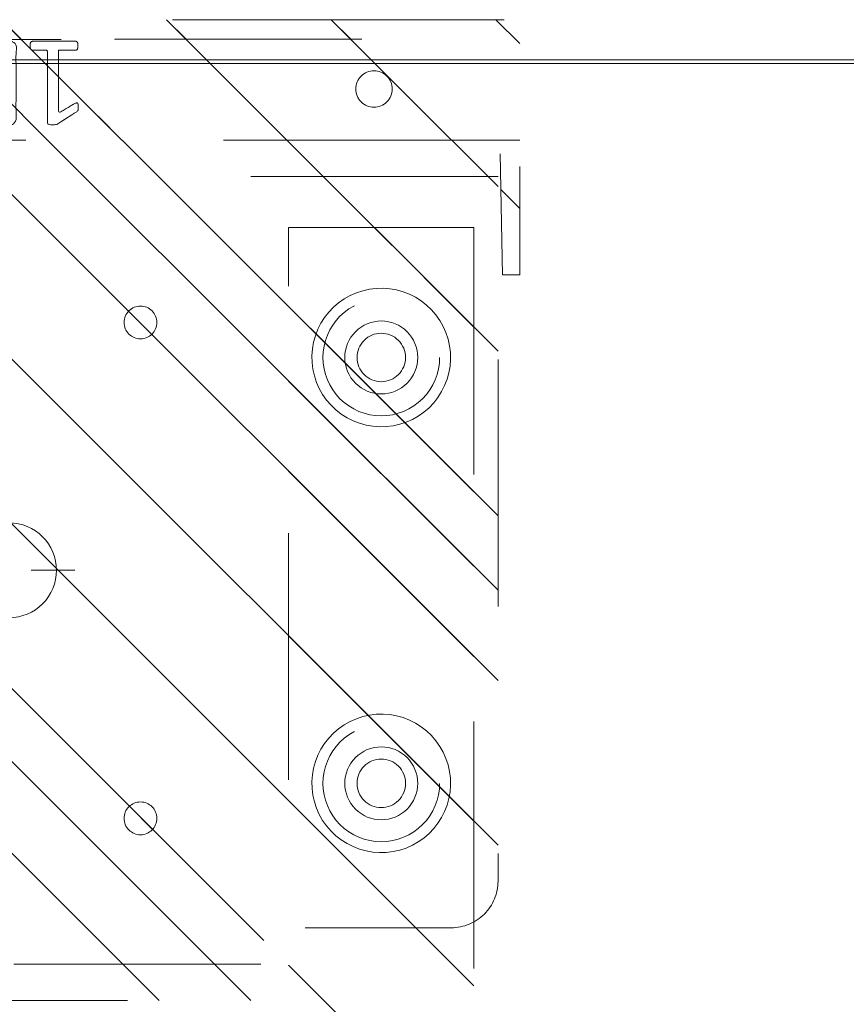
# Model space of a CAD drawing. Header units: inches. Extents: x -434 to -285, y -58 to 33.
# Tile 47 of 103: x -410.42 to -405.96, y 22.34 to 27.66. Entities that reach past the tile are written whole.
import ezdxf

# ---------------------------------------------------------------- set-up
doc = ezdxf.new("R2010")
doc.units = ezdxf.units.IN
doc.header["$LTSCALE"] = 32
doc.header["$MEASUREMENT"] = 0
doc.linetypes.add('Dash Style-1', pattern=[0.083328, 0.041656, -0.041672])
for name, color, linetype, lineweight in [('DashLine', 7, 'Dash Style-1', 13), ('DashLineFill', 7, 'Dash Style-1', 13), ('Drawing', 7, 'Continuous', 18), ('Metal-Black', 7, 'Continuous', 18), ('Metal-DeskStructure', 7, 'Continuous', 13), ('None', 7, 'Continuous', 18), ('Plastic-BracketCover', 7, 'Continuous', 13), ('SolidLine', 7, 'Continuous', 15), ('WasteShelf_H', 7, 'Continuous', 18)]:
    doc.layers.add(name, color=color, linetype=linetype, lineweight=lineweight)
pattern_1 = [(45, (0, 0), (-1.61302, 1.93572), []), (45, (-1.0608, 1.0608), (-0.472346, 0.416761), [])]

# ---------------------------------------------------------------- blocks, each defined once
blk = doc.blocks.new('Group-47')
at = {"layer": 'WasteShelf_H', "color": 7}
for points, knots in [([(-2.8316, 6.2154), (-2.839, 6.2154), (-2.8528, 6.2182), (-2.8556, 6.2265), (-2.8556, 6.3455), (-2.8556, 6.4645), (-2.8537, 6.4682), (-2.8482, 6.4719), (-2.839, 6.4738), (-2.826, 6.4738), (-2.8168, 6.4719), (-2.8113, 6.4701), (-2.8076, 6.4645), (-2.8076, 6.4156), (-2.8076, 6.3686), (-2.6378, 6.3686), (-2.468, 6.3686), (-2.4938, 6.4119), (-2.5197, 6.4553), (-2.5215, 6.4609), (-2.5234, 6.4701), (-2.5197, 6.4738), (-2.5086, 6.4756), (-2.4962, 6.4756), (-2.4865, 6.4756), (-2.4809, 6.4738), (-2.4772, 6.4701), (-2.4754, 6.4664), (-2.4422, 6.4147), (-2.409, 6.363), (-2.4071, 6.3612), (-2.4071, 6.3575), (-2.4053, 6.352), (-2.4053, 6.3349), (-2.4053, 6.3169), (-2.409, 6.3114), (-2.4126, 6.3095), (-2.611, 6.3095), (-2.8076, 6.3095), (-2.8076, 6.2689), (-2.8076, 6.2246), (-2.8113, 6.2209), (-2.8168, 6.2173), (-2.826, 6.2154), (-2.8316, 6.2154)], [0, 0, 0, 0.00261, 0.007831, 0.010441, 0.176195, 0.178805, 0.181415, 0.184026, 0.186636, 0.188594, 0.190551, 0.192509, 0.194467, 0.244389, 0.244389, 0.424498, 0.424498, 0.47805, 0.47805, 0.484241, 0.490432, 0.496622, 0.502813, 0.507071, 0.510941, 0.514811, 0.518682, 0.518682, 0.576295, 0.576295, 0.578743, 0.58119, 0.583638, 0.590247, 0.593184, 0.596122, 0.599059, 0.911881, 0.911881, 0.976501, 0.982376, 0.988251, 0.994125, 1, 1, 1]), ([(-2.7264, 5.8443), (-2.7485, 5.8443), (-2.7836, 5.8554), (-2.8131, 5.8738), (-2.8334, 5.9015), (-2.8556, 5.9513), (-2.8556, 6.0584), (-2.8556, 6.1248), (-2.8445, 6.1396), (-2.6313, 6.1396), (-2.4182, 6.1396), (-2.4071, 6.1248), (-2.4071, 6.0667), (-2.4071, 5.9753), (-2.4237, 5.9237), (-2.4514, 5.8904), (-2.4938, 5.872), (-2.5363, 5.872), (-2.5658, 5.8794), (-2.5898, 5.8941), (-2.6101, 5.9181), (-2.6157, 5.931), (-2.6193, 5.9126), (-2.6378, 5.8812), (-2.6655, 5.8572), (-2.7042, 5.8443), (-2.7264, 5.8443)], [0, 0, 0, 0.031455, 0.06291, 0.094366, 0.125821, 0.188731, 0.266159, 0.275837, 0.285516, 0.435531, 0.44521, 0.454888, 0.521427, 0.574659, 0.627891, 0.681123, 0.734355, 0.762747, 0.791139, 0.819531, 0.847924, 0.847924, 0.885943, 0.923962, 0.961981, 1, 1, 1]), ([(-2.7301, 5.907), (-2.7098, 5.907), (-2.6802, 5.92), (-2.6599, 5.944), (-2.6489, 5.9809), (-2.6489, 6.0445), (-2.6489, 6.0805), (-2.7273, 6.0805), (-2.8057, 6.0805), (-2.8057, 6.0371), (-2.8057, 5.9532), (-2.7781, 5.92), (-2.7485, 5.907), (-2.7301, 5.907)], [0, 0, 0, 0.079156, 0.158312, 0.237468, 0.316624, 0.419526, 0.419526, 0.643799, 0.643799, 0.767809, 0.883905, 0.941952, 1, 1, 1]), ([(-2.5271, 5.9329), (-2.5105, 5.9329), (-2.4846, 5.9421), (-2.4662, 5.9624), (-2.4569, 5.9938), (-2.4569, 6.0491), (-2.4569, 6.0805), (-2.5289, 6.0805), (-2.6009, 6.0805), (-2.6009, 6.0464), (-2.6009, 5.9901), (-2.5898, 5.9606), (-2.5695, 5.9421), (-2.5418, 5.9329), (-2.5271, 5.9329)], [0, 0, 0, 0.074499, 0.148998, 0.223496, 0.297995, 0.395417, 0.395417, 0.61891, 0.61891, 0.724928, 0.793696, 0.862464, 0.931232, 1, 1, 1]), ([(-2.8463, 5.478), (-2.85, 5.478), (-2.8537, 5.4798), (-2.8556, 5.4872), (-2.8574, 5.5001), (-2.8574, 5.5186), (-2.8556, 5.5296), (-2.8537, 5.537), (-2.8482, 5.5407), (-2.8426, 5.5426), (-2.79, 5.5629), (-2.7375, 5.5832), (-2.719, 5.5906), (-2.6895, 5.6053), (-2.6673, 5.6275), (-2.6563, 5.657), (-2.6563, 5.6967), (-2.6563, 5.716), (-2.7513, 5.716), (-2.85, 5.716), (-2.8537, 5.7197), (-2.8556, 5.7271), (-2.8574, 5.7382), (-2.8574, 5.7548), (-2.8556, 5.7659), (-2.8537, 5.7733), (-2.85, 5.7769), (-2.6387, 5.7769), (-2.4182, 5.7769), (-2.4071, 5.7622), (-2.4071, 5.7068), (-2.4071, 5.6422), (-2.409, 5.6201), (-2.4108, 5.6108), (-2.4145, 5.585), (-2.4348, 5.5444), (-2.4643, 5.5186), (-2.5031, 5.5038), (-2.5474, 5.5038), (-2.5843, 5.5167), (-2.612, 5.5389), (-2.6304, 5.5721), (-2.6378, 5.5906), (-2.6433, 5.5795), (-2.6581, 5.561), (-2.6784, 5.5463), (-2.7061, 5.5333), (-2.7227, 5.526), (-2.7716, 5.5057), (-2.8205, 5.4854), (-2.8334, 5.4798), (-2.8445, 5.478), (-2.8463, 5.478)], [0, 0, 0, 0.004018, 0.008035, 0.012053, 0.01607, 0.020088, 0.024105, 0.028123, 0.03214, 0.03214, 0.070951, 0.070951, 0.084634, 0.098317, 0.112001, 0.125684, 0.138745, 0.138745, 0.202807, 0.205295, 0.207782, 0.21027, 0.212758, 0.214748, 0.216739, 0.218729, 0.220719, 0.332671, 0.339637, 0.346603, 0.391882, 0.407555, 0.423229, 0.423229, 0.466696, 0.510164, 0.553631, 0.597099, 0.640566, 0.684033, 0.727501, 0.770968, 0.770968, 0.798042, 0.825115, 0.852188, 0.879262, 0.879262, 0.958132, 0.958132, 0.979066, 1, 1, 1]), ([(-2.5326, 5.5666), (-2.5049, 5.5666), (-2.4699, 5.5906), (-2.4606, 5.6182), (-2.4588, 5.6275), (-2.4569, 5.6496), (-2.4569, 5.6911), (-2.4569, 5.716), (-2.5326, 5.716), (-2.6083, 5.716), (-2.6083, 5.6874), (-2.6083, 5.6348), (-2.5972, 5.6016), (-2.5751, 5.5776), (-2.5474, 5.5666), (-2.5326, 5.5666)], [0, 0, 0, 0.142515, 0.285031, 0.285031, 0.330993, 0.376955, 0.445899, 0.445899, 0.655281, 0.655281, 0.734439, 0.800829, 0.867219, 0.93361, 1, 1, 1]), ([(-2.5381, 5.14), (-2.5732, 5.14), (-2.6267, 5.1621), (-2.6636, 5.2027), (-2.6858, 5.2618), (-2.6858, 5.3291), (-2.6858, 5.3541), (-2.7661, 5.3541), (-2.85, 5.3541), (-2.8537, 5.3578), (-2.8556, 5.3651), (-2.8574, 5.3762), (-2.8574, 5.3928), (-2.8556, 5.4039), (-2.8537, 5.4113), (-2.85, 5.415), (-2.6396, 5.415), (-2.42, 5.415), (-2.4071, 5.4002), (-2.4071, 5.343), (-2.4071, 5.2802), (-2.4108, 5.2544), (-2.4182, 5.2175), (-2.4403, 5.1806), (-2.4717, 5.1529), (-2.5141, 5.14), (-2.5381, 5.14)], [0, 0, 0, 0.066268, 0.132535, 0.198803, 0.26507, 0.303966, 0.303966, 0.429297, 0.43506, 0.440822, 0.446584, 0.452347, 0.456957, 0.461567, 0.466177, 0.470786, 0.728938, 0.745073, 0.761208, 0.845107, 0.870922, 0.896738, 0.922553, 0.948369, 0.974184, 1, 1, 1]), ([(-2.5437, 5.2027), (-2.516, 5.2027), (-2.4791, 5.223), (-2.4625, 5.2526), (-2.4569, 5.2839), (-2.4569, 5.3273), (-2.4569, 5.3541), (-2.5464, 5.3541), (-2.6359, 5.3541), (-2.6359, 5.3273), (-2.6359, 5.2747), (-2.623, 5.2378), (-2.5972, 5.2138), (-2.564, 5.2027), (-2.5437, 5.2027)], [0, 0, 0, 0.053098, 0.106195, 0.159293, 0.212391, 0.297937, 0.297937, 0.584068, 0.584068, 0.669615, 0.752211, 0.834807, 0.917404, 1, 1, 1]), ([(-2.4329, 4.7901), (-2.4389, 4.7901), (-2.4496, 4.7901), (-2.4551, 4.7937), (-2.4588, 4.7993), (-2.4588, 4.8639), (-2.4588, 4.9266), (-2.6526, 4.9266), (-2.85, 4.9266), (-2.8537, 4.9303), (-2.8556, 4.9377), (-2.8574, 4.9488), (-2.8574, 4.9654), (-2.8556, 4.9764), (-2.8537, 4.9838), (-2.85, 4.9875), (-2.6526, 4.9875), (-2.4588, 4.9875), (-2.4588, 5.0503), (-2.4588, 5.1149), (-2.4551, 5.1204), (-2.4496, 5.1222), (-2.4403, 5.1241), (-2.4274, 5.1241), (-2.4163, 5.1222), (-2.4108, 5.1204), (-2.4071, 5.1149), (-2.4071, 4.9571), (-2.4071, 4.7993), (-2.4108, 4.7937), (-2.4163, 4.7901), (-2.4274, 4.7901), (-2.4329, 4.7901)], [0, 0, 0, 0.003046, 0.005389, 0.007733, 0.010076, 0.089744, 0.089744, 0.335779, 0.340465, 0.345152, 0.349838, 0.354524, 0.360382, 0.36624, 0.372099, 0.377957, 0.6855, 0.6855, 0.785085, 0.788014, 0.790943, 0.793872, 0.796801, 0.798998, 0.801195, 0.803391, 0.805588, 0.991213, 0.99341, 0.995606, 0.997803, 1, 1, 1]), ([(-2.7411, 4.4744), (-2.7688, 4.4744), (-2.815, 4.4947), (-2.8463, 4.5353), (-2.8629, 4.5925), (-2.8629, 4.6626), (-2.8482, 4.718), (-2.8187, 4.7568), (-2.7781, 4.7771), (-2.7301, 4.7771), (-2.695, 4.7623), (-2.6655, 4.7365), (-2.6396, 4.6977), (-2.6267, 4.6737), (-2.6157, 4.6959), (-2.5917, 4.7272), (-2.564, 4.7494), (-2.5326, 4.7605), (-2.4902, 4.7605), (-2.4496, 4.7438), (-2.4182, 4.7088), (-2.4016, 4.6571), (-2.4016, 4.587), (-2.4182, 4.5372), (-2.4459, 4.5058), (-2.4828, 4.491), (-2.5234, 4.491), (-2.5547, 4.5021), (-2.5843, 4.5242), (-2.6101, 4.5556), (-2.6212, 4.5778), (-2.6544, 4.5002), (-2.7208, 4.4744), (-2.7411, 4.4744)], [0, 0, 0, 0.040945, 0.08189, 0.122836, 0.163781, 0.200632, 0.237482, 0.274333, 0.311184, 0.338205, 0.365227, 0.392248, 0.419269, 0.419269, 0.443822, 0.468375, 0.492928, 0.51748, 0.549396, 0.581313, 0.613229, 0.645145, 0.677061, 0.708977, 0.740893, 0.772809, 0.799408, 0.826007, 0.852606, 0.879205, 0.879205, 0.969801, 1, 1, 1]), ([(-2.7467, 4.5353), (-2.7301, 4.5353), (-2.7042, 4.5464), (-2.6821, 4.5704), (-2.6618, 4.6054), (-2.6507, 4.6294), (-2.6599, 4.6516), (-2.6821, 4.6848), (-2.7042, 4.7051), (-2.7301, 4.7162), (-2.815, 4.7162), (-2.815, 4.5796), (-2.7781, 4.5353), (-2.7467, 4.5353)], [0, 0, 0, 0.062166, 0.124332, 0.186498, 0.248664, 0.248664, 0.305108, 0.361552, 0.417996, 0.474441, 0.742583, 0.871292, 1, 1, 1]), ([(-2.5105, 4.5501), (-2.4957, 4.5501), (-2.4735, 4.5593), (-2.4569, 4.5796), (-2.4477, 4.6073), (-2.4477, 4.6626), (-2.4809, 4.7014), (-2.5252, 4.7014), (-2.5474, 4.6922), (-2.5677, 4.6719), (-2.588, 4.6423), (-2.599, 4.622), (-2.5806, 4.587), (-2.5363, 4.5501), (-2.5105, 4.5501)], [0, 0, 0, 0.064819, 0.129638, 0.194457, 0.259276, 0.388914, 0.518552, 0.583375, 0.648198, 0.71302, 0.777843, 0.777843, 0.888922, 1, 1, 1])]:
    blk.add_open_spline(points, degree=2, knots=knots, dxfattribs=at)
blk = doc.blocks.new('1BRPT8_Cover (2D)')
at = {"layer": 'DashLineFill', "linetype": 'Continuous', "lineweight": 13}
h = blk.add_hatch(dxfattribs=at)
h.set_pattern_fill('Steel', color=253, style=0, pattern_type=2)
h.set_pattern_definition(pattern_1)
h.paths.add_polyline_path([(-1.5945, -8.7638), (-2.3228, -8.7638), (-2.3228, -8.7511), (-2.8261, -8.7423), (-2.8664, -8.7028), (-2.8664, -6.673), (-2.8472, -6.6533), (-2.3228, -6.6441), (-2.3228, -6.5842), (-2.8472, -6.5751), (-2.8664, -6.5554), (-2.8664, -4.4682), (-2.8472, -4.4486), (-2.3228, -4.4394), (-2.3228, -4.3795), (-2.8472, -4.3703), (-2.8664, -4.3507), (-2.8664, -2.2635), (-2.8472, -2.2438), (-2.3228, -2.2347), (-2.3228, -2.1748), (-2.8472, -2.1656), (-2.8664, -2.1459), (-2.8664, -0.0588), (-2.8472, -0.0391), (-2.3228, -0.03), (-2.3228, 0.03), (-2.8472, 0.0391), (-2.8664, 0.0588), (-2.8664, 2.1459), (-2.8472, 2.1656), (-2.3228, 2.1748), (-2.3228, 2.2347), (-2.8472, 2.2438), (-2.8664, 2.2635), (-2.8664, 4.3507), (-2.8472, 4.3703), (-2.3228, 4.3795), (-2.3228, 4.4394), (-2.8472, 4.4486), (-2.8664, 4.4682), (-2.8655, 6.5554), (-2.8472, 6.5751), (-2.3228, 6.5842), (-2.3228, 6.6441), (-2.8472, 6.6533), (-2.8664, 6.673), (-2.8664, 8.7028), (-2.8261, 8.7423), (-1.5945, 8.7638), (-1.5945, 8.8583), (-2.9724, 8.8583), (-2.9724, -8.8583), (-1.5945, -8.8583)])
h = blk.add_hatch(dxfattribs=at)
h.set_pattern_fill('Steel', color=253, style=0, pattern_type=2)
h.set_pattern_definition(pattern_1)
h.paths.add_polyline_path([(-2.3228, 8.8583), (-2.3228, -8.8583), (-2.9724, -8.8583), (-2.9724, 8.8583)])
at = {"layer": 'DashLineFill', "flags": 128}
for points in [[(-1.5945, -8.7638), (-2.3228, -8.7638), (-2.3228, -8.7511), (-2.8261, -8.7423), (-2.8664, -8.7028), (-2.8664, -6.673), (-2.8472, -6.6533), (-2.3228, -6.6441), (-2.3228, -6.5842), (-2.8472, -6.5751), (-2.8664, -6.5554), (-2.8664, -4.4682), (-2.8472, -4.4486), (-2.3228, -4.4394), (-2.3228, -4.3795), (-2.8472, -4.3703), (-2.8664, -4.3507), (-2.8664, -2.2635), (-2.8472, -2.2438), (-2.3228, -2.2347), (-2.3228, -2.1748), (-2.8472, -2.1656), (-2.8664, -2.1459), (-2.8664, -0.0588), (-2.8472, -0.0391), (-2.3228, -0.03), (-2.3228, 0.03), (-2.8472, 0.0391), (-2.8664, 0.0588), (-2.8664, 2.1459), (-2.8472, 2.1656), (-2.3228, 2.1748), (-2.3228, 2.2347), (-2.8472, 2.2438), (-2.8664, 2.2635), (-2.8664, 4.3507), (-2.8472, 4.3703), (-2.3228, 4.3795), (-2.3228, 4.4394), (-2.8472, 4.4486), (-2.8664, 4.4682), (-2.8655, 6.5554), (-2.8472, 6.5751), (-2.3228, 6.5842), (-2.3228, 6.6441), (-2.8472, 6.6533), (-2.8664, 6.673), (-2.8664, 8.7028), (-2.8261, 8.7423), (-1.5945, 8.7638), (-1.5945, 8.8583), (-2.9724, 8.8583), (-2.9724, -8.8583), (-1.5945, -8.8583)], [(-2.3228, 8.8583), (-2.3228, -8.8583), (-2.9724, -8.8583), (-2.9724, 8.8583)]]:
    blk.add_lwpolyline(points, close=True, dxfattribs=at)
at = {"layer": 'SolidLine', "flags": 128}
blk.add_lwpolyline([(-2.5, 8.0709), (-2.5005, 8.0612), (-2.5019, 8.0517), (-2.5042, 8.0423), (-2.5075, 8.0332), (-2.5116, 8.0245), (-2.5166, 8.0162), (-2.5223, 8.0084), (-2.5288, 8.0013), (-2.536, 7.9948), (-2.5437, 7.989), (-2.552, 7.9841), (-2.5608, 7.9799), (-2.5699, 7.9767), (-2.5792, 7.9743), (-2.5888, 7.9729), (-2.5984, 7.9724), (-2.6081, 7.9729), (-2.6176, 7.9743), (-2.627, 7.9767), (-2.6361, 7.9799), (-2.6448, 7.9841), (-2.6531, 7.989), (-2.6609, 7.9948), (-2.668, 8.0013), (-2.6745, 8.0084), (-2.6803, 8.0162), (-2.6852, 8.0245), (-2.6894, 8.0332), (-2.6926, 8.0423), (-2.695, 8.0517), (-2.6964, 8.0612), (-2.6969, 8.0709), (-2.6964, 8.0805), (-2.695, 8.0901), (-2.6926, 8.0994), (-2.6894, 8.1085), (-2.6852, 8.1173), (-2.6803, 8.1255), (-2.6745, 8.1333), (-2.668, 8.1405), (-2.6609, 8.1469), (-2.6531, 8.1527), (-2.6448, 8.1577), (-2.6361, 8.1618), (-2.627, 8.1651), (-2.6176, 8.1674), (-2.6081, 8.1688), (-2.5984, 8.1693), (-2.5888, 8.1688), (-2.5792, 8.1674), (-2.5699, 8.1651), (-2.5608, 8.1618), (-2.552, 8.1577), (-2.5437, 8.1527), (-2.536, 8.1469), (-2.5288, 8.1405), (-2.5223, 8.1333), (-2.5166, 8.1255), (-2.5116, 8.1173), (-2.5075, 8.1085), (-2.5042, 8.0994), (-2.5019, 8.0901), (-2.5005, 8.0805)], close=True, dxfattribs=at)
at = {"layer": 'WasteShelf_H', "color": 7}
blk.add_blockref('Group-47', (0, 0), dxfattribs=at)
blk = doc.blocks.new('Group-53')
at = {"layer": 'DashLine'}
for p, q in [((0.0002, 6.2205), (0.0002, 6.4567)), ((-0.1179, 6.1024), (-0.3541, 6.1024)), ((0.1183, 6.1024), (0.3545, 6.1024)), ((0.0002, 5.9843), (0.0002, 5.748))]:
    blk.add_line(p, q, dxfattribs=at)
at = {"layer": 'DashLine', "flags": 128}
blk.add_lwpolyline([(-0.2557, 6.1024), (-0.2545, 6.1274), (-0.2508, 6.1523), (-0.2447, 6.1766), (-0.2362, 6.2003), (-0.2255, 6.223), (-0.2126, 6.2445), (-0.1976, 6.2647), (-0.1808, 6.2833), (-0.1621, 6.3002), (-0.142, 6.3151), (-0.1204, 6.3281), (-0.0977, 6.3388), (-0.0741, 6.3472), (-0.0497, 6.3534), (-0.0249, 6.357), (0.0002, 6.3583), (0.0253, 6.357), (0.0501, 6.3534), (0.0745, 6.3472), (0.0981, 6.3388), (0.1208, 6.3281), (0.1424, 6.3151), (0.1625, 6.3002), (0.1812, 6.2833), (0.198, 6.2647), (0.213, 6.2445), (0.2259, 6.223), (0.2366, 6.2003), (0.2451, 6.1766), (0.2512, 6.1523), (0.2549, 6.1274), (0.2561, 6.1024), (0.2549, 6.0773), (0.2512, 6.0524), (0.2451, 6.0281), (0.2366, 6.0044), (0.2259, 5.9817), (0.213, 5.9602), (0.198, 5.94), (0.1812, 5.9214), (0.1625, 5.9045), (0.1424, 5.8896), (0.1208, 5.8767), (0.0981, 5.8659), (0.0745, 5.8575), (0.0501, 5.8514), (0.0253, 5.8477), (0.0002, 5.8465), (-0.0249, 5.8477), (-0.0497, 5.8514), (-0.0741, 5.8575), (-0.0977, 5.8659), (-0.1204, 5.8767), (-0.142, 5.8896), (-0.1621, 5.9045), (-0.1808, 5.9214), (-0.1976, 5.94), (-0.2126, 5.9602), (-0.2255, 5.9817), (-0.2362, 6.0044), (-0.2447, 6.0281), (-0.2508, 6.0524), (-0.2545, 6.0773)], close=True, dxfattribs=at)
blk = doc.blocks.new('1BRPT9-Bracket (2D)')
at = {"layer": 'DashLineFill', "linetype": 'Continuous', "lineweight": 13}
h = blk.add_hatch(dxfattribs=at)
h.set_pattern_fill('Steel', color=253, style=0, pattern_type=2)
h.set_pattern_definition(pattern_1)
edge = h.paths.add_edge_path()
edge.add_line((-2.3221, -8.7402), (-2.3221, 8.7402))
edge.add_line((-2.3221, 8.7402), (1.6779, 8.7402))
edge.add_arc((1.6779, 8.4882), 0.252, 0, 90, ccw=False)
edge.add_line((1.9299, 8.4882), (1.9299, 7.4803))
edge.add_line((1.9299, 7.4803), (2.3236, 7.4611))
edge.add_line((2.3236, 7.4611), (2.3236, -7.4803))
edge.add_line((2.3236, -7.4803), (1.9299, -7.4803))
edge.add_line((1.9299, -7.4803), (1.9299, -8.4882))
edge.add_arc((1.6779, -8.4882), 0.252, -90, 0, ccw=False)
edge.add_line((1.6779, -8.7402), (-2.3221, -8.7402))
h = blk.add_hatch(dxfattribs=at)
h.set_pattern_fill('Steel', color=253, style=0, pattern_type=2)
h.set_pattern_definition(pattern_1)
h.paths.add_polyline_path([(-1.1488, 8.4252), (-1.118, 8.4237), (-1.0874, 8.4191), (-1.0574, 8.4116), (-1.0283, 8.4012), (-1.0004, 8.388), (-0.9739, 8.3721), (-0.949, 8.3537), (-0.9261, 8.3329), (-0.9054, 8.31), (-0.887, 8.2852), (-0.8711, 8.2587), (-0.8579, 8.2308), (-0.8474, 8.2017), (-0.8399, 8.1717), (-0.8354, 8.1411), (-0.8339, 8.1102), (-0.8354, 8.0794), (-0.8399, 8.0488), (-0.8474, 8.0188), (-0.8579, 7.9897), (-0.8711, 7.9618), (-0.887, 7.9353), (-0.9054, 7.9104), (-0.9261, 7.8875), (-0.949, 7.8668), (-0.9739, 7.8484), (-1.0004, 7.8325), (-1.0283, 7.8193), (-1.0574, 7.8088), (-1.0874, 7.8013), (-1.118, 7.7968), (-1.1488, 7.7953), (-1.1797, 7.7968), (-1.2103, 7.8013), (-1.2403, 7.8088), (-1.2694, 7.8193), (-1.2973, 7.8325), (-1.3238, 7.8484), (-1.3486, 7.8668), (-1.3716, 7.8875), (-1.3923, 7.9104), (-1.4107, 7.9353), (-1.4266, 7.9618), (-1.4398, 7.9897), (-1.4502, 8.0188), (-1.4577, 8.0488), (-1.4623, 8.0794), (-1.4638, 8.1102), (-1.4623, 8.1411), (-1.4577, 8.1717), (-1.4502, 8.2017), (-1.4398, 8.2308), (-1.4266, 8.2587), (-1.4107, 8.2852), (-1.3923, 8.31), (-1.3716, 8.3329), (-1.3486, 8.3537), (-1.3238, 8.3721), (-1.2973, 8.388), (-1.2694, 8.4012), (-1.2403, 8.4116), (-1.2103, 8.4191), (-1.1797, 8.4237)])
h = blk.add_hatch(dxfattribs=at)
h.set_pattern_fill('Steel', color=253, style=0, pattern_type=2)
h.set_pattern_definition(pattern_1)
h.paths.add_polyline_path([(1.1504, 8.4252), (1.1812, 8.4237), (1.2118, 8.4191), (1.2418, 8.4116), (1.2709, 8.4012), (1.2988, 8.388), (1.3254, 8.3721), (1.3502, 8.3537), (1.3731, 8.3329), (1.3938, 8.31), (1.4123, 8.2852), (1.4281, 8.2587), (1.4414, 8.2308), (1.4518, 8.2017), (1.4593, 8.1717), (1.4638, 8.1411), (1.4653, 8.1102), (1.4638, 8.0794), (1.4593, 8.0488), (1.4518, 8.0188), (1.4414, 7.9897), (1.4281, 7.9618), (1.4123, 7.9353), (1.3938, 7.9104), (1.3731, 7.8875), (1.3502, 7.8668), (1.3254, 7.8484), (1.2988, 7.8325), (1.2709, 7.8193), (1.2418, 7.8088), (1.2118, 7.8013), (1.1812, 7.7968), (1.1504, 7.7953), (1.1195, 7.7968), (1.0889, 7.8013), (1.0589, 7.8088), (1.0298, 7.8193), (1.0019, 7.8325), (0.9754, 7.8484), (0.9506, 7.8668), (0.9277, 7.8875), (0.9069, 7.9104), (0.8885, 7.9353), (0.8726, 7.9618), (0.8594, 7.9897), (0.849, 8.0188), (0.8415, 8.0488), (0.8369, 8.0794), (0.8354, 8.1102), (0.8369, 8.1411), (0.8415, 8.1717), (0.849, 8.2017), (0.8594, 8.2308), (0.8726, 8.2587), (0.8885, 8.2852), (0.9069, 8.31), (0.9277, 8.3329), (0.9506, 8.3537), (0.9754, 8.3721), (1.0019, 8.388), (1.0298, 8.4012), (1.0589, 8.4116), (1.0889, 8.4191), (1.1195, 8.4237)])
h = blk.add_hatch(dxfattribs=at)
h.set_pattern_fill('Steel', color=253, style=0, pattern_type=2)
h.set_pattern_definition(pattern_1)
h.paths.add_polyline_path([(-1.1488, 8.3071), (-1.1295, 8.3061), (-1.1104, 8.3033), (-1.0917, 8.2986), (-1.0735, 8.2921), (-1.056, 8.2838), (-1.0395, 8.2739), (-1.024, 8.2624), (-1.0096, 8.2494), (-0.9967, 8.2351), (-0.9852, 8.2196), (-0.9752, 8.203), (-0.967, 8.1856), (-0.9605, 8.1674), (-0.9558, 8.1486), (-0.9529, 8.1295), (-0.952, 8.1102), (-0.9529, 8.0909), (-0.9558, 8.0718), (-0.9605, 8.0531), (-0.967, 8.0349), (-0.9752, 8.0174), (-0.9852, 8.0009), (-0.9967, 7.9854), (-1.0096, 7.971), (-1.024, 7.9581), (-1.0395, 7.9466), (-1.056, 7.9366), (-1.0735, 7.9284), (-1.0917, 7.9219), (-1.1104, 7.9172), (-1.1295, 7.9143), (-1.1488, 7.9134), (-1.1681, 7.9143), (-1.1872, 7.9172), (-1.206, 7.9219), (-1.2242, 7.9284), (-1.2416, 7.9366), (-1.2582, 7.9466), (-1.2737, 7.9581), (-1.288, 7.971), (-1.301, 7.9854), (-1.3125, 8.0009), (-1.3224, 8.0174), (-1.3307, 8.0349), (-1.3372, 8.0531), (-1.3419, 8.0718), (-1.3447, 8.0909), (-1.3457, 8.1102), (-1.3447, 8.1295), (-1.3419, 8.1486), (-1.3372, 8.1674), (-1.3307, 8.1856), (-1.3224, 8.203), (-1.3125, 8.2196), (-1.301, 8.2351), (-1.288, 8.2494), (-1.2737, 8.2624), (-1.2582, 8.2739), (-1.2416, 8.2838), (-1.2242, 8.2921), (-1.206, 8.2986), (-1.1872, 8.3033), (-1.1681, 8.3061)])
h = blk.add_hatch(dxfattribs=at)
h.set_pattern_fill('Steel', color=253, style=0, pattern_type=2)
h.set_pattern_definition(pattern_1)
h.paths.add_polyline_path([(1.1504, 8.3071), (1.1697, 8.3061), (1.1888, 8.3033), (1.2075, 8.2986), (1.2257, 8.2921), (1.2432, 8.2838), (1.2597, 8.2739), (1.2753, 8.2624), (1.2896, 8.2494), (1.3025, 8.2351), (1.314, 8.2196), (1.324, 8.203), (1.3322, 8.1856), (1.3387, 8.1674), (1.3434, 8.1486), (1.3463, 8.1295), (1.3472, 8.1102), (1.3463, 8.0909), (1.3434, 8.0718), (1.3387, 8.0531), (1.3322, 8.0349), (1.324, 8.0174), (1.314, 8.0009), (1.3025, 7.9854), (1.2896, 7.971), (1.2753, 7.9581), (1.2597, 7.9466), (1.2432, 7.9366), (1.2257, 7.9284), (1.2075, 7.9219), (1.1888, 7.9172), (1.1697, 7.9143), (1.1504, 7.9134), (1.1311, 7.9143), (1.112, 7.9172), (1.0932, 7.9219), (1.075, 7.9284), (1.0576, 7.9366), (1.041, 7.9466), (1.0255, 7.9581), (1.0112, 7.971), (0.9982, 7.9854), (0.9867, 8.0009), (0.9768, 8.0174), (0.9685, 8.0349), (0.962, 8.0531), (0.9573, 8.0718), (0.9545, 8.0909), (0.9535, 8.1102), (0.9545, 8.1295), (0.9573, 8.1486), (0.962, 8.1674), (0.9685, 8.1856), (0.9768, 8.203), (0.9867, 8.2196), (0.9982, 8.2351), (1.0112, 8.2494), (1.0255, 8.2624), (1.041, 8.2739), (1.0576, 8.2838), (1.075, 8.2921), (1.0932, 8.2986), (1.112, 8.3033), (1.1311, 8.3061)])
h = blk.add_hatch(dxfattribs=at)
h.set_pattern_fill('Steel', color=253, style=0, pattern_type=2)
h.set_pattern_definition(pattern_1)
h.paths.add_polyline_path([(-1.3378, 6.8996), (-1.3291, 6.8992), (-1.3205, 6.8979), (-1.3121, 6.8958), (-1.3039, 6.8929), (-1.2961, 6.8891), (-1.2886, 6.8847), (-1.2816, 6.8795), (-1.2752, 6.8737), (-1.2693, 6.8672), (-1.2642, 6.8602), (-1.2597, 6.8528), (-1.256, 6.8449), (-1.253, 6.8367), (-1.2509, 6.8283), (-1.2497, 6.8197), (-1.2492, 6.811), (-1.2497, 6.8023), (-1.2509, 6.7937), (-1.253, 6.7853), (-1.256, 6.7771), (-1.2597, 6.7693), (-1.2642, 6.7618), (-1.2693, 6.7548), (-1.2752, 6.7484), (-1.2816, 6.7425), (-1.2886, 6.7374), (-1.2961, 6.7329), (-1.3039, 6.7292), (-1.3121, 6.7263), (-1.3205, 6.7241), (-1.3291, 6.7229), (-1.3378, 6.7224), (-1.3465, 6.7229), (-1.3551, 6.7241), (-1.3635, 6.7263), (-1.3717, 6.7292), (-1.3796, 6.7329), (-1.387, 6.7374), (-1.394, 6.7425), (-1.4005, 6.7484), (-1.4063, 6.7548), (-1.4115, 6.7618), (-1.4159, 6.7693), (-1.4197, 6.7771), (-1.4226, 6.7853), (-1.4247, 6.7937), (-1.426, 6.8023), (-1.4264, 6.811), (-1.426, 6.8197), (-1.4247, 6.8283), (-1.4226, 6.8367), (-1.4197, 6.8449), (-1.4159, 6.8528), (-1.4115, 6.8602), (-1.4063, 6.8672), (-1.4005, 6.8737), (-1.394, 6.8795), (-1.387, 6.8847), (-1.3796, 6.8891), (-1.3717, 6.8929), (-1.3635, 6.8958), (-1.3551, 6.8979), (-1.3465, 6.8992)])
h = blk.add_hatch(dxfattribs=at)
h.set_pattern_fill('Steel', color=253, style=0, pattern_type=2)
h.set_pattern_definition(pattern_1)
h.paths.add_polyline_path([(1.3393, 6.8996), (1.348, 6.8992), (1.3566, 6.8979), (1.3651, 6.8958), (1.3732, 6.8929), (1.3811, 6.8891), (1.3886, 6.8847), (1.3955, 6.8795), (1.402, 6.8737), (1.4078, 6.8672), (1.413, 6.8602), (1.4175, 6.8528), (1.4212, 6.8449), (1.4241, 6.8367), (1.4262, 6.8283), (1.4275, 6.8197), (1.4279, 6.811), (1.4275, 6.8023), (1.4262, 6.7937), (1.4241, 6.7853), (1.4212, 6.7771), (1.4175, 6.7693), (1.413, 6.7618), (1.4078, 6.7548), (1.402, 6.7484), (1.3955, 6.7425), (1.3886, 6.7374), (1.3811, 6.7329), (1.3732, 6.7292), (1.3651, 6.7263), (1.3566, 6.7241), (1.348, 6.7229), (1.3393, 6.7224), (1.3307, 6.7229), (1.3221, 6.7241), (1.3136, 6.7263), (1.3054, 6.7292), (1.2976, 6.7329), (1.2901, 6.7374), (1.2832, 6.7425), (1.2767, 6.7484), (1.2709, 6.7548), (1.2657, 6.7618), (1.2612, 6.7693), (1.2575, 6.7771), (1.2546, 6.7853), (1.2525, 6.7937), (1.2512, 6.8023), (1.2508, 6.811), (1.2512, 6.8197), (1.2525, 6.8283), (1.2546, 6.8367), (1.2575, 6.8449), (1.2612, 6.8528), (1.2657, 6.8602), (1.2709, 6.8672), (1.2767, 6.8737), (1.2832, 6.8795), (1.2901, 6.8847), (1.2976, 6.8891), (1.3054, 6.8929), (1.3136, 6.8958), (1.3221, 6.8979), (1.3307, 6.8992)])
at = {"layer": 'DashLineFill'}
for p, q in [((-2.1252, 8.7402), (-2.1252, -8.7402)), ((2.1268, 7.4611), (2.1268, -7.4803))]:
    blk.add_line(p, q, dxfattribs=at)
at = {"layer": 'DashLineFill', "flags": 128}
blk.add_lwpolyline([(-2.3221, -8.7402), (-2.3221, 8.7402), (1.6779, 8.7402, -0.414214), (1.9299, 8.4882), (1.9299, 7.4803), (2.3236, 7.4611), (2.3236, -7.4803), (1.9299, -7.4803), (1.9299, -8.4882, -0.414214), (1.6779, -8.7402)], format="xyb", close=True, dxfattribs=at)
for points in [[(-1.1488, 8.4252), (-1.118, 8.4237), (-1.0874, 8.4191), (-1.0574, 8.4116), (-1.0283, 8.4012), (-1.0004, 8.388), (-0.9739, 8.3721), (-0.949, 8.3537), (-0.9261, 8.3329), (-0.9054, 8.31), (-0.887, 8.2852), (-0.8711, 8.2587), (-0.8579, 8.2308), (-0.8474, 8.2017), (-0.8399, 8.1717), (-0.8354, 8.1411), (-0.8339, 8.1102), (-0.8354, 8.0794), (-0.8399, 8.0488), (-0.8474, 8.0188), (-0.8579, 7.9897), (-0.8711, 7.9618), (-0.887, 7.9353), (-0.9054, 7.9104), (-0.9261, 7.8875), (-0.949, 7.8668), (-0.9739, 7.8484), (-1.0004, 7.8325), (-1.0283, 7.8193), (-1.0574, 7.8088), (-1.0874, 7.8013), (-1.118, 7.7968), (-1.1488, 7.7953), (-1.1797, 7.7968), (-1.2103, 7.8013), (-1.2403, 7.8088), (-1.2694, 7.8193), (-1.2973, 7.8325), (-1.3238, 7.8484), (-1.3486, 7.8668), (-1.3716, 7.8875), (-1.3923, 7.9104), (-1.4107, 7.9353), (-1.4266, 7.9618), (-1.4398, 7.9897), (-1.4502, 8.0188), (-1.4577, 8.0488), (-1.4623, 8.0794), (-1.4638, 8.1102), (-1.4623, 8.1411), (-1.4577, 8.1717), (-1.4502, 8.2017), (-1.4398, 8.2308), (-1.4266, 8.2587), (-1.4107, 8.2852), (-1.3923, 8.31), (-1.3716, 8.3329), (-1.3486, 8.3537), (-1.3238, 8.3721), (-1.2973, 8.388), (-1.2694, 8.4012), (-1.2403, 8.4116), (-1.2103, 8.4191), (-1.1797, 8.4237)], [(1.1504, 8.4252), (1.1812, 8.4237), (1.2118, 8.4191), (1.2418, 8.4116), (1.2709, 8.4012), (1.2988, 8.388), (1.3254, 8.3721), (1.3502, 8.3537), (1.3731, 8.3329), (1.3938, 8.31), (1.4123, 8.2852), (1.4281, 8.2587), (1.4414, 8.2308), (1.4518, 8.2017), (1.4593, 8.1717), (1.4638, 8.1411), (1.4653, 8.1102), (1.4638, 8.0794), (1.4593, 8.0488), (1.4518, 8.0188), (1.4414, 7.9897), (1.4281, 7.9618), (1.4123, 7.9353), (1.3938, 7.9104), (1.3731, 7.8875), (1.3502, 7.8668), (1.3254, 7.8484), (1.2988, 7.8325), (1.2709, 7.8193), (1.2418, 7.8088), (1.2118, 7.8013), (1.1812, 7.7968), (1.1504, 7.7953), (1.1195, 7.7968), (1.0889, 7.8013), (1.0589, 7.8088), (1.0298, 7.8193), (1.0019, 7.8325), (0.9754, 7.8484), (0.9506, 7.8668), (0.9277, 7.8875), (0.9069, 7.9104), (0.8885, 7.9353), (0.8726, 7.9618), (0.8594, 7.9897), (0.849, 8.0188), (0.8415, 8.0488), (0.8369, 8.0794), (0.8354, 8.1102), (0.8369, 8.1411), (0.8415, 8.1717), (0.849, 8.2017), (0.8594, 8.2308), (0.8726, 8.2587), (0.8885, 8.2852), (0.9069, 8.31), (0.9277, 8.3329), (0.9506, 8.3537), (0.9754, 8.3721), (1.0019, 8.388), (1.0298, 8.4012), (1.0589, 8.4116), (1.0889, 8.4191), (1.1195, 8.4237)], [(-1.1488, 8.3071), (-1.1295, 8.3061), (-1.1104, 8.3033), (-1.0917, 8.2986), (-1.0735, 8.2921), (-1.056, 8.2838), (-1.0395, 8.2739), (-1.024, 8.2624), (-1.0096, 8.2494), (-0.9967, 8.2351), (-0.9852, 8.2196), (-0.9752, 8.203), (-0.967, 8.1856), (-0.9605, 8.1674), (-0.9558, 8.1486), (-0.9529, 8.1295), (-0.952, 8.1102), (-0.9529, 8.0909), (-0.9558, 8.0718), (-0.9605, 8.0531), (-0.967, 8.0349), (-0.9752, 8.0174), (-0.9852, 8.0009), (-0.9967, 7.9854), (-1.0096, 7.971), (-1.024, 7.9581), (-1.0395, 7.9466), (-1.056, 7.9366), (-1.0735, 7.9284), (-1.0917, 7.9219), (-1.1104, 7.9172), (-1.1295, 7.9143), (-1.1488, 7.9134), (-1.1681, 7.9143), (-1.1872, 7.9172), (-1.206, 7.9219), (-1.2242, 7.9284), (-1.2416, 7.9366), (-1.2582, 7.9466), (-1.2737, 7.9581), (-1.288, 7.971), (-1.301, 7.9854), (-1.3125, 8.0009), (-1.3224, 8.0174), (-1.3307, 8.0349), (-1.3372, 8.0531), (-1.3419, 8.0718), (-1.3447, 8.0909), (-1.3457, 8.1102), (-1.3447, 8.1295), (-1.3419, 8.1486), (-1.3372, 8.1674), (-1.3307, 8.1856), (-1.3224, 8.203), (-1.3125, 8.2196), (-1.301, 8.2351), (-1.288, 8.2494), (-1.2737, 8.2624), (-1.2582, 8.2739), (-1.2416, 8.2838), (-1.2242, 8.2921), (-1.206, 8.2986), (-1.1872, 8.3033), (-1.1681, 8.3061)], [(1.1504, 8.3071), (1.1697, 8.3061), (1.1888, 8.3033), (1.2075, 8.2986), (1.2257, 8.2921), (1.2432, 8.2838), (1.2597, 8.2739), (1.2753, 8.2624), (1.2896, 8.2494), (1.3025, 8.2351), (1.314, 8.2196), (1.324, 8.203), (1.3322, 8.1856), (1.3387, 8.1674), (1.3434, 8.1486), (1.3463, 8.1295), (1.3472, 8.1102), (1.3463, 8.0909), (1.3434, 8.0718), (1.3387, 8.0531), (1.3322, 8.0349), (1.324, 8.0174), (1.314, 8.0009), (1.3025, 7.9854), (1.2896, 7.971), (1.2753, 7.9581), (1.2597, 7.9466), (1.2432, 7.9366), (1.2257, 7.9284), (1.2075, 7.9219), (1.1888, 7.9172), (1.1697, 7.9143), (1.1504, 7.9134), (1.1311, 7.9143), (1.112, 7.9172), (1.0932, 7.9219), (1.075, 7.9284), (1.0576, 7.9366), (1.041, 7.9466), (1.0255, 7.9581), (1.0112, 7.971), (0.9982, 7.9854), (0.9867, 8.0009), (0.9768, 8.0174), (0.9685, 8.0349), (0.962, 8.0531), (0.9573, 8.0718), (0.9545, 8.0909), (0.9535, 8.1102), (0.9545, 8.1295), (0.9573, 8.1486), (0.962, 8.1674), (0.9685, 8.1856), (0.9768, 8.203), (0.9867, 8.2196), (0.9982, 8.2351), (1.0112, 8.2494), (1.0255, 8.2624), (1.041, 8.2739), (1.0576, 8.2838), (1.075, 8.2921), (1.0932, 8.2986), (1.112, 8.3033), (1.1311, 8.3061)], [(-1.3378, 6.8996), (-1.3291, 6.8992), (-1.3205, 6.8979), (-1.3121, 6.8958), (-1.3039, 6.8929), (-1.2961, 6.8891), (-1.2886, 6.8847), (-1.2816, 6.8795), (-1.2752, 6.8737), (-1.2693, 6.8672), (-1.2642, 6.8602), (-1.2597, 6.8528), (-1.256, 6.8449), (-1.253, 6.8367), (-1.2509, 6.8283), (-1.2497, 6.8197), (-1.2492, 6.811), (-1.2497, 6.8023), (-1.2509, 6.7937), (-1.253, 6.7853), (-1.256, 6.7771), (-1.2597, 6.7693), (-1.2642, 6.7618), (-1.2693, 6.7548), (-1.2752, 6.7484), (-1.2816, 6.7425), (-1.2886, 6.7374), (-1.2961, 6.7329), (-1.3039, 6.7292), (-1.3121, 6.7263), (-1.3205, 6.7241), (-1.3291, 6.7229), (-1.3378, 6.7224), (-1.3465, 6.7229), (-1.3551, 6.7241), (-1.3635, 6.7263), (-1.3717, 6.7292), (-1.3796, 6.7329), (-1.387, 6.7374), (-1.394, 6.7425), (-1.4005, 6.7484), (-1.4063, 6.7548), (-1.4115, 6.7618), (-1.4159, 6.7693), (-1.4197, 6.7771), (-1.4226, 6.7853), (-1.4247, 6.7937), (-1.426, 6.8023), (-1.4264, 6.811), (-1.426, 6.8197), (-1.4247, 6.8283), (-1.4226, 6.8367), (-1.4197, 6.8449), (-1.4159, 6.8528), (-1.4115, 6.8602), (-1.4063, 6.8672), (-1.4005, 6.8737), (-1.394, 6.8795), (-1.387, 6.8847), (-1.3796, 6.8891), (-1.3717, 6.8929), (-1.3635, 6.8958), (-1.3551, 6.8979), (-1.3465, 6.8992)], [(1.3393, 6.8996), (1.348, 6.8992), (1.3566, 6.8979), (1.3651, 6.8958), (1.3732, 6.8929), (1.3811, 6.8891), (1.3886, 6.8847), (1.3955, 6.8795), (1.402, 6.8737), (1.4078, 6.8672), (1.413, 6.8602), (1.4175, 6.8528), (1.4212, 6.8449), (1.4241, 6.8367), (1.4262, 6.8283), (1.4275, 6.8197), (1.4279, 6.811), (1.4275, 6.8023), (1.4262, 6.7937), (1.4241, 6.7853), (1.4212, 6.7771), (1.4175, 6.7693), (1.413, 6.7618), (1.4078, 6.7548), (1.402, 6.7484), (1.3955, 6.7425), (1.3886, 6.7374), (1.3811, 6.7329), (1.3732, 6.7292), (1.3651, 6.7263), (1.3566, 6.7241), (1.348, 6.7229), (1.3393, 6.7224), (1.3307, 6.7229), (1.3221, 6.7241), (1.3136, 6.7263), (1.3054, 6.7292), (1.2976, 6.7329), (1.2901, 6.7374), (1.2832, 6.7425), (1.2767, 6.7484), (1.2709, 6.7548), (1.2657, 6.7618), (1.2612, 6.7693), (1.2575, 6.7771), (1.2546, 6.7853), (1.2525, 6.7937), (1.2512, 6.8023), (1.2508, 6.811), (1.2512, 6.8197), (1.2525, 6.8283), (1.2546, 6.8367), (1.2575, 6.8449), (1.2612, 6.8528), (1.2657, 6.8602), (1.2709, 6.8672), (1.2767, 6.8737), (1.2832, 6.8795), (1.2901, 6.8847), (1.2976, 6.8891), (1.3054, 6.8929), (1.3136, 6.8958), (1.3221, 6.8979), (1.3307, 6.8992)]]:
    blk.add_lwpolyline(points, close=True, dxfattribs=at)
at = {"layer": 'Metal-DeskStructure', "color": 7}
blk.add_blockref('Group-53', (0, 0), dxfattribs=at)
blk = doc.blocks.new('1BRPT6-LeftBeam (2D)')
at = {"layer": 'DashLineFill', "linetype": 'Continuous', "lineweight": 13}
h = blk.add_hatch(dxfattribs=at)
h.set_pattern_fill('Steel', color=253, style=0, pattern_type=2)
h.set_pattern_definition(pattern_1)
h.paths.add_polyline_path([(-1.8504, 0.5), (20.4724, 0.5), (20.4724, -0.5), (-1.8504, -0.5)])
at = {"layer": 'DashLineFill', "flags": 128}
blk.add_lwpolyline([(-1.8504, 0.5), (20.4724, 0.5), (20.4724, -0.5), (-1.8504, -0.5)], close=True, dxfattribs=at)
at = {"layer": 'SolidLine', "flags": 128}
for points in [[(-1.1768, 0.373), (-1.1401, 0.3739), (-1.1035, 0.3712), (-1.0673, 0.3649), (-1.032, 0.3551), (-0.9977, 0.3418), (-0.965, 0.3253), (-0.934, 0.3056), (-0.9051, 0.283), (-0.8785, 0.2577), (-0.8545, 0.2299), (-0.8334, 0.1998), (-0.8154, 0.1679), (-0.8005, 0.1343), (-0.789, 0.0995), (-0.781, 0.0636), (-0.7766, 0.0272), (-0.7757, -0.0095), (-0.7784, -0.0461), (-0.7847, -0.0823), (-0.7945, -0.1176), (-0.8078, -0.1519), (-0.8243, -0.1846), (-0.844, -0.2156), (-0.8666, -0.2446), (-0.8919, -0.2711), (-0.9197, -0.2951), (-0.9498, -0.3162), (-0.9817, -0.3342), (-1.0153, -0.3491), (-1.0502, -0.3606), (-1.086, -0.3686), (-1.1224, -0.373), (-1.1591, -0.3739), (-1.1957, -0.3712), (-1.2319, -0.3649), (-1.2672, -0.3551), (-1.3015, -0.3418), (-1.3342, -0.3253), (-1.3652, -0.3056), (-1.3942, -0.283), (-1.4207, -0.2577), (-1.4447, -0.2299), (-1.4658, -0.1998), (-1.4838, -0.1679), (-1.4987, -0.1343), (-1.5102, -0.0995), (-1.5182, -0.0636), (-1.5227, -0.0272), (-1.5235, 0.0095), (-1.5208, 0.0461), (-1.5145, 0.0823), (-1.5047, 0.1176), (-1.4914, 0.1519), (-1.4749, 0.1846), (-1.4552, 0.2156), (-1.4326, 0.2445), (-1.4073, 0.2711), (-1.3795, 0.2951), (-1.3494, 0.3162), (-1.3175, 0.3342), (-1.2839, 0.3491), (-1.2491, 0.3606), (-1.2132, 0.3686)], [(1.1224, 0.373), (1.1591, 0.3739), (1.1957, 0.3712), (1.2319, 0.3649), (1.2672, 0.3551), (1.3015, 0.3418), (1.3342, 0.3253), (1.3652, 0.3056), (1.3942, 0.283), (1.4207, 0.2577), (1.4447, 0.2299), (1.4658, 0.1998), (1.4838, 0.1679), (1.4987, 0.1343), (1.5102, 0.0995), (1.5182, 0.0636), (1.5227, 0.0272), (1.5235, -0.0095), (1.5208, -0.0461), (1.5145, -0.0823), (1.5047, -0.1176), (1.4914, -0.1519), (1.4749, -0.1846), (1.4552, -0.2156), (1.4326, -0.2446), (1.4073, -0.2711), (1.3795, -0.2951), (1.3494, -0.3162), (1.3175, -0.3342), (1.2839, -0.3491), (1.2491, -0.3606), (1.2132, -0.3686), (1.1768, -0.373), (1.1401, -0.3739), (1.1035, -0.3712), (1.0673, -0.3649), (1.032, -0.3551), (0.9977, -0.3418), (0.965, -0.3253), (0.934, -0.3056), (0.9051, -0.283), (0.8785, -0.2577), (0.8545, -0.2299), (0.8334, -0.1998), (0.8154, -0.1679), (0.8005, -0.1343), (0.789, -0.0995), (0.781, -0.0636), (0.7766, -0.0272), (0.7757, 0.0095), (0.7784, 0.0461), (0.7847, 0.0823), (0.7945, 0.1176), (0.8078, 0.1519), (0.8243, 0.1846), (0.844, 0.2156), (0.8666, 0.2445), (0.8919, 0.2711), (0.9197, 0.2951), (0.9498, 0.3162), (0.9817, 0.3342), (1.0153, 0.3491), (1.0502, 0.3606), (1.086, 0.3686)], [(-1.1496, 0.1308), (-1.1368, 0.1302), (-1.1241, 0.1283), (-1.1116, 0.1252), (-1.0995, 0.1209), (-1.0879, 0.1154), (-1.0769, 0.1088), (-1.0666, 0.1011), (-1.0571, 0.0925), (-1.0485, 0.083), (-1.0408, 0.0727), (-1.0342, 0.0617), (-1.0287, 0.0501), (-1.0244, 0.038), (-1.0213, 0.0255), (-1.0194, 0.0128), (-1.0188, 0), (-1.0194, -0.0128), (-1.0213, -0.0255), (-1.0244, -0.038), (-1.0287, -0.0501), (-1.0342, -0.0617), (-1.0408, -0.0727), (-1.0485, -0.083), (-1.0571, -0.0925), (-1.0666, -0.1011), (-1.0769, -0.1088), (-1.0879, -0.1154), (-1.0995, -0.1209), (-1.1116, -0.1252), (-1.1241, -0.1283), (-1.1368, -0.1302), (-1.1496, -0.1308), (-1.1624, -0.1302), (-1.1751, -0.1283), (-1.1876, -0.1252), (-1.1997, -0.1209), (-1.2113, -0.1154), (-1.2223, -0.1088), (-1.2326, -0.1011), (-1.2421, -0.0925), (-1.2508, -0.083), (-1.2584, -0.0727), (-1.265, -0.0617), (-1.2705, -0.0501), (-1.2748, -0.038), (-1.2779, -0.0255), (-1.2798, -0.0128), (-1.2805, 0), (-1.2798, 0.0128), (-1.2779, 0.0255), (-1.2748, 0.038), (-1.2705, 0.0501), (-1.265, 0.0617), (-1.2584, 0.0727), (-1.2508, 0.083), (-1.2421, 0.0925), (-1.2326, 0.1011), (-1.2223, 0.1088), (-1.2113, 0.1154), (-1.1997, 0.1209), (-1.1876, 0.1252), (-1.1751, 0.1283), (-1.1624, 0.1302)], [(1.2805, 0), (1.2798, -0.0128), (1.2779, -0.0255), (1.2748, -0.038), (1.2705, -0.0501), (1.265, -0.0617), (1.2584, -0.0727), (1.2508, -0.083), (1.2421, -0.0925), (1.2326, -0.1011), (1.2223, -0.1088), (1.2113, -0.1154), (1.1997, -0.1209), (1.1876, -0.1252), (1.1751, -0.1283), (1.1624, -0.1302), (1.1496, -0.1308), (1.1368, -0.1302), (1.1241, -0.1283), (1.1116, -0.1252), (1.0995, -0.1209), (1.0879, -0.1154), (1.0769, -0.1088), (1.0666, -0.1011), (1.0571, -0.0925), (1.0485, -0.083), (1.0408, -0.0727), (1.0342, -0.0617), (1.0287, -0.0501), (1.0244, -0.038), (1.0213, -0.0255), (1.0194, -0.0128), (1.0188, 0), (1.0194, 0.0128), (1.0213, 0.0255), (1.0244, 0.038), (1.0287, 0.0501), (1.0342, 0.0617), (1.0408, 0.0727), (1.0485, 0.083), (1.0571, 0.0925), (1.0666, 0.1011), (1.0769, 0.1088), (1.0879, 0.1154), (1.0995, 0.1209), (1.1116, 0.1252), (1.1241, 0.1283), (1.1368, 0.1302), (1.1496, 0.1308), (1.1624, 0.1302), (1.1751, 0.1283), (1.1876, 0.1252), (1.1997, 0.1209), (1.2113, 0.1154), (1.2223, 0.1088), (1.2326, 0.1011), (1.2421, 0.0925), (1.2508, 0.083), (1.2584, 0.0727), (1.265, 0.0617), (1.2705, 0.0501), (1.2748, 0.038), (1.2779, 0.0255), (1.2798, 0.0128)]]:
    blk.add_lwpolyline(points, close=True, dxfattribs=at)
blk = doc.blocks.new('StructEnd-C (2D)')
at = {"layer": 'Metal-Black', "color": 7}
blk.add_blockref('1BRPT9-Bracket (2D)', (0, 0), dxfattribs=at)
at = {"layer": 'Metal-DeskStructure', "color": 7}
blk.add_blockref('1BRPT6-LeftBeam (2D)', (0.0008, 8.1102), dxfattribs=at)
at = {"layer": 'Plastic-BracketCover', "color": 7}
blk.add_blockref('1BRPT8_Cover (2D)', (0, 0), dxfattribs=at)
blk = doc.blocks.new('Group-71')
at = {"layer": 'SolidLine', "flags": 128}
blk.add_lwpolyline([(-14.7522, 32.8839), (14.2678, 32.8839), (14.2678, 32.8642), (-14.7522, 32.8642)], close=True, dxfattribs=at)
blk = doc.blocks.new('29D RUNOFF RETURN RIGHT (2D)')
at = {"layer": 'SolidLine', "color": 7, "rotation": 270}
blk.add_blockref('StructEnd-C (2D)', (-0.7322, 30.128), dxfattribs=at)
at = {"layer": 'SolidLine', "flags": 128}
for points in [[(-14.7522, 32.8839), (14.2478, 32.8839), (14.2478, -33.0804), (-14.7522, -33.0804)], [(-14.7322, 32.8839), (14.2678, 32.8839), (14.2678, -33.1004), (-14.7322, -33.1004)]]:
    blk.add_lwpolyline(points, close=True, dxfattribs=at)
at = {"layer": 'None'}
blk.add_blockref('Group-71', (0, 0), dxfattribs=at)
at = {"layer": 'SolidLine', "color": 7, "rotation": 270}
blk.add_blockref('StructEnd-C (2D)', (-0.7322, 30.128), dxfattribs=at)

msp = doc.modelspace()

# ---------------------------------------------------------------- block references
at = {"layer": 'Drawing', "color": 7}
msp.add_blockref('29D RUNOFF RETURN RIGHT (2D)', (-415.8466, -5.4429), dxfattribs=at)

doc.saveas('drawing.dxf')
